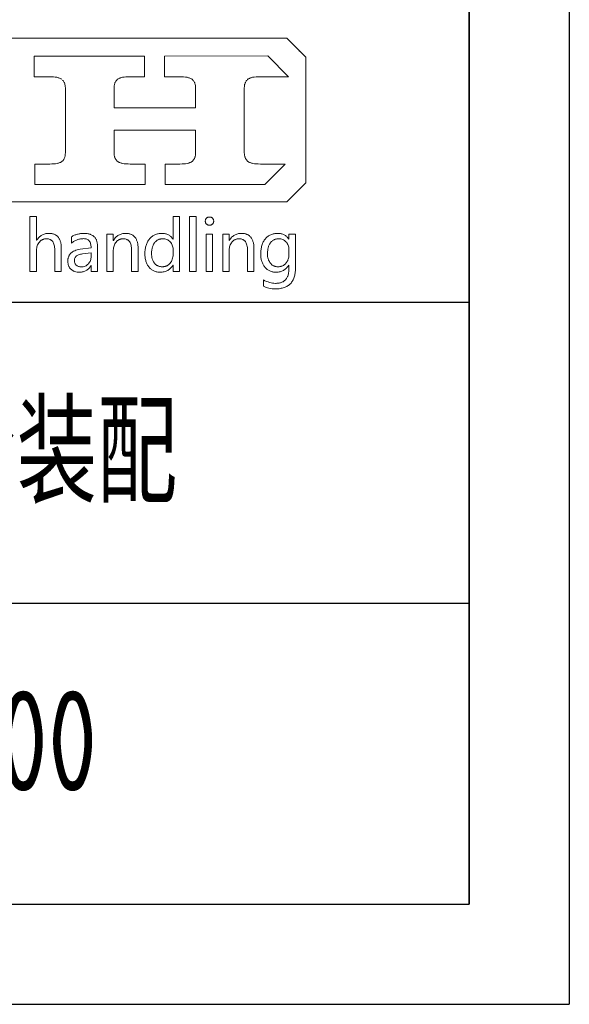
# Model space of a CAD drawing. Header units: millimetres. Extents: x -91 to 1382, y -18 to 1022.
# Tile 7 of 9: x 1287 to 1382, y -18 to 154. Entities that reach past the tile are written whole.
import ezdxf
from ezdxf.enums import TextEntityAlignment as Align

# ---------------------------------------------------------------- set-up
doc = ezdxf.new("R2010")
doc.units = ezdxf.units.MM
doc.header["$LTSCALE"] = 35
for name, color, linetype in [('1轮廓实线层', 7, 'Continuous'), ('2细线层', 4, 'Continuous'), ('6文字层', 3, 'Continuous'), ('图层 1', 7, 'Continuous'), ('图框层', 7, 'Continuous')]:
    doc.layers.add(name, color=color, linetype=linetype)
doc.styles.add('PC_TEXTSTYLE', font='isocp.shx', dxfattribs={"width": 0.8, "bigfont": 'hzfs.shx'})

# ---------------------------------------------------------------- blocks, each defined once
blk = doc.blocks.new('PC_TITLE_BLOCK')
for p, q in [((-8.448, 42.522), (-8.448, 42.527)), ((-8.448, 42.522), (-8.442, 42.522)), ((-13.893, 36.972), (-13.893, 36.977))]:
    blk.add_line(p, q)
at = {"layer": '1轮廓实线层'}
for p, q in [((-60, 30), (0, 30)), ((-60, 15), (0, 15)), ((-180, 0), (0, 0))]:
    blk.add_line(p, q, dxfattribs=at)
at = {"layer": '图层 1', "lineweight": 0}
for p, q in [((-28.128, 43.174), (-9.094, 43.174)), ((-9.094, 43.174), (-8.147, 42.226)), ((-21.686, 41.246), (-21.686, 42.263)), ((-21.686, 42.263), (-16.178, 42.263)), ((-16.178, 42.263), (-16.178, 41.246)), ((-15.191, 42.263), (-10.042, 42.281)), ((-15.191, 41.246), (-15.191, 42.263)), ((-10.042, 42.281), (-9.005, 41.246)), ((-8.147, 42.226), (-8.147, 35.95)), ((-20.931, 41.246), (-21.686, 41.246)), ((-20.825, 41.244), (-20.931, 41.246)), ((-20.728, 41.239), (-20.825, 41.244)), ((-20.638, 41.228), (-20.728, 41.239)), ((-17.118, 41.239), (-17.205, 41.228)), ((-17.023, 41.244), (-17.118, 41.239)), ((-16.92, 41.246), (-17.023, 41.244)), ((-16.178, 41.246), (-16.92, 41.246)), ((-14.436, 41.246), (-15.191, 41.246)), ((-14.33, 41.244), (-14.436, 41.246)), ((-14.233, 41.239), (-14.33, 41.244)), ((-14.143, 41.228), (-14.233, 41.239)), ((-10.623, 41.239), (-10.71, 41.228)), ((-10.528, 41.244), (-10.623, 41.239)), ((-10.425, 41.246), (-10.528, 41.244)), ((-9.005, 41.246), (-10.425, 41.246)), ((-20.556, 41.215), (-20.638, 41.228)), ((-20.519, 41.204), (-20.556, 41.215)), ((-20.482, 41.196), (-20.519, 41.204)), ((-20.448, 41.186), (-20.482, 41.196)), ((-20.416, 41.173), (-20.448, 41.186)), ((-20.387, 41.159), (-20.416, 41.173)), ((-20.361, 41.146), (-20.387, 41.159)), ((-20.334, 41.133), (-20.361, 41.146)), ((-20.311, 41.114), (-20.334, 41.133)), ((-20.25, 41.059), (-20.268, 41.08)), ((-20.231, 41.038), (-20.25, 41.059)), ((-20.216, 41.014), (-20.231, 41.038)), ((-20.202, 40.99), (-20.216, 41.014)), ((-20.189, 40.964), (-20.202, 40.99)), ((-20.176, 40.938), (-20.189, 40.964)), ((-20.165, 40.908), (-20.176, 40.938)), ((-20.155, 40.879), (-20.165, 40.908)), ((-20.149, 40.848), (-20.155, 40.879)), ((-20.141, 40.813), (-20.149, 40.848)), ((-20.136, 40.779), (-20.141, 40.813)), ((-20.134, 40.742), (-20.136, 40.779)), ((-17.697, 40.779), (-17.699, 40.742)), ((-17.691, 40.813), (-17.697, 40.779)), ((-17.683, 40.845), (-17.691, 40.813)), ((-17.678, 40.877), (-17.683, 40.845)), ((-17.668, 40.908), (-17.678, 40.877)), ((-17.657, 40.938), (-17.668, 40.908)), ((-17.646, 40.964), (-17.657, 40.938)), ((-17.633, 40.99), (-17.646, 40.964)), ((-17.617, 41.014), (-17.633, 40.99)), ((-17.602, 41.038), (-17.617, 41.014)), ((-17.586, 41.059), (-17.602, 41.038)), ((-17.567, 41.08), (-17.586, 41.059)), ((-17.546, 41.099), (-17.567, 41.08)), ((-17.525, 41.114), (-17.546, 41.099)), ((-17.504, 41.133), (-17.525, 41.114)), ((-17.478, 41.146), (-17.504, 41.133)), ((-17.451, 41.159), (-17.478, 41.146)), ((-17.422, 41.173), (-17.451, 41.159)), ((-17.39, 41.186), (-17.422, 41.173)), ((-17.359, 41.196), (-17.39, 41.186)), ((-17.324, 41.204), (-17.359, 41.196)), ((-17.287, 41.215), (-17.324, 41.204)), ((-17.205, 41.228), (-17.287, 41.215)), ((-14.061, 41.215), (-14.143, 41.228)), ((-14.024, 41.204), (-14.061, 41.215)), ((-13.987, 41.196), (-14.024, 41.204)), ((-13.955, 41.186), (-13.987, 41.196)), ((-13.924, 41.173), (-13.955, 41.186)), ((-13.892, 41.159), (-13.924, 41.173)), ((-13.865, 41.146), (-13.892, 41.159)), ((-13.839, 41.133), (-13.865, 41.146)), ((-13.815, 41.114), (-13.839, 41.133)), ((-13.794, 41.099), (-13.815, 41.114)), ((-13.773, 41.08), (-13.794, 41.099)), ((-13.754, 41.059), (-13.773, 41.08)), ((-13.739, 41.038), (-13.754, 41.059)), ((-13.707, 40.99), (-13.72, 41.014)), ((-13.694, 40.964), (-13.707, 40.99)), ((-13.681, 40.938), (-13.694, 40.964)), ((-13.67, 40.908), (-13.681, 40.938)), ((-13.662, 40.879), (-13.67, 40.908)), ((-13.654, 40.848), (-13.662, 40.879)), ((-13.646, 40.813), (-13.654, 40.848)), ((-13.641, 40.779), (-13.646, 40.813)), ((-13.639, 40.742), (-13.641, 40.779)), ((-11.201, 40.779), (-11.204, 40.742)), ((-11.196, 40.813), (-11.201, 40.779)), ((-11.191, 40.848), (-11.196, 40.813)), ((-11.183, 40.879), (-11.191, 40.848)), ((-11.172, 40.908), (-11.183, 40.879)), ((-11.162, 40.938), (-11.172, 40.908)), ((-11.151, 40.964), (-11.162, 40.938)), ((-11.138, 40.99), (-11.151, 40.964)), ((-11.122, 41.017), (-11.138, 40.99)), ((-11.109, 41.038), (-11.122, 41.017)), ((-11.091, 41.059), (-11.109, 41.038)), ((-11.072, 41.08), (-11.091, 41.059)), ((-11.054, 41.099), (-11.072, 41.08)), ((-11.032, 41.114), (-11.054, 41.099)), ((-11.009, 41.133), (-11.032, 41.114)), ((-10.985, 41.146), (-11.009, 41.133)), ((-10.956, 41.159), (-10.985, 41.146)), ((-10.927, 41.173), (-10.956, 41.159)), ((-10.898, 41.186), (-10.927, 41.173)), ((-10.863, 41.196), (-10.898, 41.186)), ((-10.829, 41.204), (-10.863, 41.196)), ((-10.792, 41.215), (-10.829, 41.204)), ((-10.71, 41.228), (-10.792, 41.215)), ((-20.131, 40.705), (-20.134, 40.742)), ((-20.131, 40.666), (-20.131, 40.705)), ((-20.131, 37.471), (-20.131, 40.666)), ((-17.699, 40.742), (-17.702, 40.705)), ((-17.702, 40.705), (-17.702, 40.666)), ((-17.702, 40.666), (-17.702, 39.686)), ((-13.636, 40.705), (-13.639, 40.742)), ((-13.636, 40.666), (-13.636, 40.705)), ((-13.636, 39.686), (-13.636, 40.666)), ((-11.204, 40.742), (-11.207, 40.705)), ((-11.207, 40.705), (-11.207, 40.666)), ((-11.207, 40.666), (-11.207, 37.471)), ((-17.702, 39.686), (-13.636, 39.686)), ((-13.636, 38.572), (-17.702, 38.572)), ((-17.702, 38.572), (-17.702, 37.471)), ((-13.636, 37.471), (-13.636, 38.572)), ((-20.147, 37.289), (-20.141, 37.323)), ((-20.141, 37.323), (-20.136, 37.357)), ((-20.136, 37.357), (-20.134, 37.394)), ((-20.134, 37.394), (-20.131, 37.431)), ((-20.131, 37.431), (-20.131, 37.471)), ((-20.131, 37.471), (-20.131, 37.471)), ((-17.702, 37.471), (-17.702, 37.431)), ((-17.702, 37.431), (-17.699, 37.394)), ((-17.699, 37.394), (-17.697, 37.357)), ((-17.697, 37.357), (-17.691, 37.323)), ((-17.691, 37.323), (-17.683, 37.289)), ((-13.652, 37.289), (-13.646, 37.323)), ((-13.646, 37.323), (-13.641, 37.357)), ((-13.641, 37.357), (-13.639, 37.394)), ((-13.639, 37.394), (-13.636, 37.431)), ((-13.636, 37.431), (-13.636, 37.471)), ((-11.207, 37.471), (-11.207, 37.431)), ((-11.207, 37.431), (-11.204, 37.394)), ((-11.204, 37.394), (-11.201, 37.357)), ((-11.201, 37.357), (-11.196, 37.323)), ((-11.196, 37.323), (-11.188, 37.289)), ((-21.654, 35.871), (-21.654, 36.89)), ((-21.654, 36.89), (-20.912, 36.89)), ((-20.912, 36.89), (-20.81, 36.893)), ((-20.81, 36.893), (-20.714, 36.898)), ((-20.714, 36.898), (-20.625, 36.908)), ((-20.625, 36.908), (-20.546, 36.922)), ((-20.546, 36.922), (-20.509, 36.929)), ((-20.509, 36.929), (-20.472, 36.94)), ((-20.472, 36.94), (-20.44, 36.951)), ((-20.44, 36.951), (-20.408, 36.964)), ((-20.408, 36.964), (-20.379, 36.974)), ((-20.379, 36.974), (-20.353, 36.99)), ((-20.353, 36.99), (-20.326, 37.003)), ((-20.326, 37.003), (-20.303, 37.019)), ((-20.303, 37.019), (-20.282, 37.038)), ((-20.282, 37.038), (-20.263, 37.056)), ((-20.263, 37.056), (-20.245, 37.075)), ((-20.245, 37.075), (-20.229, 37.098)), ((-20.229, 37.098), (-20.213, 37.12)), ((-20.213, 37.12), (-20.197, 37.143)), ((-20.197, 37.143), (-20.184, 37.17)), ((-20.184, 37.17), (-20.173, 37.199)), ((-20.173, 37.199), (-20.163, 37.228)), ((-20.163, 37.228), (-20.155, 37.257)), ((-20.155, 37.257), (-20.147, 37.289)), ((-17.683, 37.289), (-17.676, 37.257)), ((-17.676, 37.257), (-17.668, 37.228)), ((-17.668, 37.228), (-17.657, 37.199)), ((-17.657, 37.199), (-17.644, 37.172)), ((-17.644, 37.172), (-17.631, 37.146)), ((-17.631, 37.146), (-17.617, 37.122)), ((-17.617, 37.122), (-17.599, 37.098)), ((-17.599, 37.098), (-17.583, 37.077)), ((-17.583, 37.077), (-17.565, 37.056)), ((-17.565, 37.056), (-17.544, 37.038)), ((-17.544, 37.038), (-17.522, 37.019)), ((-17.522, 37.019), (-17.499, 37.003)), ((-17.499, 37.003), (-17.472, 36.99)), ((-17.472, 36.99), (-17.446, 36.974)), ((-17.446, 36.974), (-17.414, 36.964)), ((-17.414, 36.964), (-17.382, 36.951)), ((-17.382, 36.951), (-17.348, 36.94)), ((-17.348, 36.94), (-17.314, 36.929)), ((-17.314, 36.929), (-17.277, 36.922)), ((-17.277, 36.922), (-17.195, 36.908)), ((-17.195, 36.908), (-17.105, 36.898)), ((-17.105, 36.898), (-17.007, 36.893)), ((-17.007, 36.893), (-16.899, 36.89)), ((-16.899, 36.89), (-16.147, 36.89)), ((-16.147, 36.89), (-16.147, 35.871)), ((-15.159, 35.871), (-15.159, 36.89)), ((-15.159, 36.89), (-14.417, 36.89)), ((-14.417, 36.89), (-14.314, 36.893)), ((-14.314, 36.893), (-14.219, 36.898)), ((-14.219, 36.898), (-14.132, 36.908)), ((-14.132, 36.908), (-14.05, 36.922)), ((-14.05, 36.922), (-14.013, 36.929)), ((-14.013, 36.929), (-13.979, 36.94)), ((-13.979, 36.94), (-13.947, 36.951)), ((-13.947, 36.951), (-13.916, 36.964)), ((-13.916, 36.964), (-13.886, 36.974)), ((-13.886, 36.974), (-13.86, 36.99)), ((-13.86, 36.99), (-13.834, 37.003)), ((-13.834, 37.003), (-13.813, 37.019)), ((-13.813, 37.019), (-13.792, 37.038)), ((-13.792, 37.038), (-13.771, 37.056)), ((-13.771, 37.056), (-13.752, 37.077)), ((-13.752, 37.077), (-13.733, 37.098)), ((-13.733, 37.098), (-13.72, 37.12)), ((-13.72, 37.12), (-13.705, 37.146)), ((-13.705, 37.146), (-13.691, 37.172)), ((-13.691, 37.172), (-13.681, 37.199)), ((-13.681, 37.199), (-13.67, 37.228)), ((-13.67, 37.228), (-13.66, 37.257)), ((-13.66, 37.257), (-13.652, 37.289)), ((-11.188, 37.289), (-11.183, 37.257)), ((-11.183, 37.257), (-11.172, 37.228)), ((-11.172, 37.228), (-11.162, 37.199)), ((-11.162, 37.199), (-11.149, 37.172)), ((-11.149, 37.172), (-11.135, 37.146)), ((-11.135, 37.146), (-11.122, 37.122)), ((-11.122, 37.122), (-11.106, 37.098)), ((-11.106, 37.098), (-11.088, 37.077)), ((-11.088, 37.077), (-11.069, 37.056)), ((-11.069, 37.056), (-11.048, 37.038)), ((-11.048, 37.038), (-11.027, 37.019)), ((-11.027, 37.019), (-11.003, 37.003)), ((-11.003, 37.003), (-10.977, 36.99)), ((-10.977, 36.99), (-10.951, 36.974)), ((-10.951, 36.974), (-10.919, 36.964)), ((-10.919, 36.964), (-10.887, 36.951)), ((-10.887, 36.951), (-10.856, 36.94)), ((-10.856, 36.94), (-10.818, 36.929)), ((-10.818, 36.929), (-10.782, 36.922)), ((-10.782, 36.922), (-10.7, 36.908)), ((-10.7, 36.908), (-10.61, 36.898)), ((-10.61, 36.898), (-10.512, 36.893)), ((-10.512, 36.893), (-10.407, 36.89)), ((-10.407, 36.89), (-9.174, 36.89)), ((-9.174, 36.89), (-10.188, 35.871)), ((-18.898, 35.871), (-21.654, 35.871)), ((-16.147, 35.871), (-18.898, 35.871)), ((-10.188, 35.871), (-15.159, 35.871)), ((-8.147, 35.95), (-9.094, 35.002)), ((-9.094, 35.002), (-49.444, 35.002))]:
    blk.add_line(p, q, dxfattribs=at)
for points in [[(-20.332, 31.541), (-20.659, 31.541), (-20.659, 32.605), (-20.659, 32.673), (-20.664, 32.737), (-20.672, 32.795), (-20.685, 32.85), (-20.699, 32.9), (-20.717, 32.945), (-20.738, 32.987), (-20.762, 33.024), (-20.788, 33.059), (-20.82, 33.085), (-20.836, 33.098), (-20.854, 33.109), (-20.873, 33.119), (-20.891, 33.13), (-20.934, 33.146), (-20.976, 33.156), (-21.023, 33.162), (-21.074, 33.164), (-21.126, 33.162), (-21.174, 33.154), (-21.2, 33.148), (-21.221, 33.141), (-21.245, 33.133), (-21.269, 33.125), (-21.29, 33.114), (-21.311, 33.101), (-21.332, 33.088), (-21.351, 33.072), (-21.39, 33.04), (-21.427, 33.001), (-21.459, 32.958), (-21.488, 32.914), (-21.512, 32.866), (-21.533, 32.816), (-21.546, 32.766), (-21.56, 32.71), (-21.565, 32.652), (-21.567, 32.591), (-21.567, 31.541), (-21.895, 31.541), (-21.895, 34.281), (-21.567, 34.281), (-21.567, 33.088), (-21.56, 33.088), (-21.533, 33.13), (-21.504, 33.17), (-21.475, 33.207), (-21.443, 33.238), (-21.409, 33.27), (-21.375, 33.299), (-21.34, 33.325), (-21.303, 33.349), (-21.264, 33.368), (-21.224, 33.386), (-21.185, 33.402), (-21.142, 33.413), (-21.097, 33.423), (-21.053, 33.431), (-21.005, 33.434), (-20.957, 33.436), (-20.918, 33.434), (-20.881, 33.431), (-20.844, 33.428), (-20.81, 33.423), (-20.775, 33.418), (-20.744, 33.41), (-20.712, 33.399), (-20.683, 33.389), (-20.654, 33.376), (-20.627, 33.362), (-20.601, 33.347), (-20.575, 33.328), (-20.551, 33.31), (-20.53, 33.291), (-20.509, 33.27), (-20.487, 33.246), (-20.469, 33.222), (-20.45, 33.196), (-20.435, 33.17), (-20.419, 33.141), (-20.406, 33.112), (-20.392, 33.08), (-20.382, 33.046), (-20.371, 33.011), (-20.361, 32.974), (-20.353, 32.937), (-20.348, 32.898), (-20.342, 32.858), (-20.334, 32.771), (-20.332, 32.681), (-20.332, 31.541), (-20.332, 31.541)], [(-14.436, 31.541), (-14.763, 31.541), (-14.763, 31.85), (-14.771, 31.85), (-14.795, 31.807), (-14.824, 31.768), (-14.853, 31.731), (-14.885, 31.696), (-14.919, 31.665), (-14.953, 31.636), (-14.99, 31.609), (-15.027, 31.586), (-15.069, 31.564), (-15.112, 31.546), (-15.154, 31.533), (-15.199, 31.52), (-15.246, 31.509), (-15.297, 31.503), (-15.347, 31.498), (-15.399, 31.498), (-15.442, 31.498), (-15.484, 31.501), (-15.526, 31.506), (-15.566, 31.514), (-15.605, 31.522), (-15.642, 31.533), (-15.679, 31.546), (-15.714, 31.559), (-15.748, 31.578), (-15.782, 31.596), (-15.814, 31.614), (-15.846, 31.638), (-15.875, 31.662), (-15.904, 31.688), (-15.933, 31.718), (-15.959, 31.749), (-15.983, 31.781), (-16.007, 31.812), (-16.028, 31.847), (-16.049, 31.884), (-16.068, 31.921), (-16.083, 31.96), (-16.099, 32), (-16.112, 32.042), (-16.126, 32.085), (-16.136, 32.129), (-16.144, 32.174), (-16.152, 32.222), (-16.157, 32.269), (-16.163, 32.319), (-16.165, 32.37), (-16.165, 32.422), (-16.165, 32.48), (-16.163, 32.536), (-16.157, 32.589), (-16.152, 32.642), (-16.142, 32.692), (-16.134, 32.742), (-16.12, 32.789), (-16.107, 32.837), (-16.091, 32.882), (-16.073, 32.924), (-16.054, 32.969), (-16.033, 33.009), (-16.012, 33.048), (-15.986, 33.088), (-15.959, 33.125), (-15.93, 33.159), (-15.901, 33.193), (-15.869, 33.225), (-15.838, 33.254), (-15.806, 33.281), (-15.772, 33.304), (-15.735, 33.328), (-15.698, 33.349), (-15.661, 33.365), (-15.621, 33.384), (-15.582, 33.397), (-15.542, 33.407), (-15.5, 33.418), (-15.455, 33.426), (-15.41, 33.431), (-15.365, 33.434), (-15.32, 33.436), (-15.273, 33.434), (-15.228, 33.431), (-15.183, 33.426), (-15.143, 33.418), (-15.104, 33.407), (-15.064, 33.394), (-15.027, 33.378), (-14.993, 33.362), (-14.959, 33.341), (-14.927, 33.32), (-14.898, 33.296), (-14.869, 33.27), (-14.842, 33.241), (-14.816, 33.209), (-14.792, 33.178), (-14.771, 33.141), (-14.763, 33.141), (-14.763, 34.281), (-14.436, 34.281), (-14.436, 31.541), (-14.436, 31.541)], [(-13.939, 31.541), (-13.939, 34.281), (-13.609, 34.281), (-13.609, 31.541), (-13.939, 31.541), (-13.939, 31.541)], [(-13.153, 34.046), (-13.153, 34.067), (-13.15, 34.086), (-13.145, 34.107), (-13.137, 34.125), (-13.129, 34.144), (-13.118, 34.16), (-13.108, 34.176), (-13.094, 34.191), (-13.079, 34.205), (-13.063, 34.218), (-13.044, 34.228), (-13.026, 34.236), (-13.007, 34.242), (-12.989, 34.247), (-12.968, 34.25), (-12.947, 34.25), (-12.925, 34.25), (-12.904, 34.247), (-12.883, 34.242), (-12.865, 34.236), (-12.846, 34.228), (-12.83, 34.218), (-12.812, 34.205), (-12.796, 34.191), (-12.783, 34.178), (-12.77, 34.16), (-12.759, 34.144), (-12.751, 34.125), (-12.743, 34.107), (-12.741, 34.089), (-12.735, 34.067), (-12.735, 34.046), (-12.735, 34.023), (-12.741, 34.004), (-12.743, 33.983), (-12.751, 33.964), (-12.759, 33.948), (-12.77, 33.93), (-12.783, 33.914), (-12.796, 33.901), (-12.812, 33.885), (-12.83, 33.875), (-12.846, 33.864), (-12.865, 33.856), (-12.883, 33.851), (-12.904, 33.846), (-12.925, 33.843), (-12.947, 33.843), (-12.968, 33.843), (-12.989, 33.846), (-13.01, 33.851), (-13.028, 33.856), (-13.047, 33.864), (-13.063, 33.875), (-13.079, 33.885), (-13.094, 33.901), (-13.108, 33.914), (-13.121, 33.93), (-13.129, 33.948), (-13.137, 33.964), (-13.145, 33.983), (-13.15, 34.004), (-13.153, 34.023), (-13.153, 34.046), (-13.153, 34.046)], [(-19.83, 33.265), (-19.793, 33.283), (-19.759, 33.304), (-19.722, 33.323), (-19.685, 33.339), (-19.648, 33.354), (-19.611, 33.368), (-19.571, 33.381), (-19.532, 33.391), (-19.492, 33.402), (-19.45, 33.41), (-19.41, 33.418), (-19.368, 33.426), (-19.323, 33.428), (-19.281, 33.434), (-19.236, 33.434), (-19.191, 33.436), (-19.151, 33.434), (-19.109, 33.434), (-19.072, 33.428), (-19.035, 33.423), (-18.998, 33.418), (-18.964, 33.41), (-18.93, 33.402), (-18.898, 33.391), (-18.869, 33.381), (-18.837, 33.368), (-18.811, 33.352), (-18.784, 33.336), (-18.758, 33.32), (-18.734, 33.302), (-18.711, 33.281), (-18.689, 33.259), (-18.668, 33.238), (-18.65, 33.212), (-18.631, 33.188), (-18.615, 33.162), (-18.602, 33.133), (-18.586, 33.104), (-18.576, 33.072), (-18.563, 33.04), (-18.555, 33.006), (-18.544, 32.972), (-18.539, 32.935), (-18.534, 32.898), (-18.528, 32.858), (-18.526, 32.818), (-18.523, 32.776), (-18.523, 32.734), (-18.523, 31.541), (-18.845, 31.541), (-18.845, 31.828), (-18.856, 31.828), (-18.88, 31.786), (-18.906, 31.749), (-18.935, 31.715), (-18.964, 31.683), (-18.993, 31.654), (-19.025, 31.625), (-19.059, 31.601), (-19.093, 31.58), (-19.13, 31.562), (-19.167, 31.543), (-19.207, 31.53), (-19.246, 31.52), (-19.289, 31.509), (-19.331, 31.503), (-19.376, 31.498), (-19.423, 31.498), (-19.487, 31.501), (-19.55, 31.506), (-19.608, 31.517), (-19.664, 31.533), (-19.69, 31.543), (-19.717, 31.554), (-19.74, 31.567), (-19.764, 31.58), (-19.788, 31.593), (-19.809, 31.609), (-19.83, 31.625), (-19.851, 31.644), (-19.87, 31.662), (-19.888, 31.68), (-19.904, 31.702), (-19.92, 31.723), (-19.936, 31.744), (-19.949, 31.768), (-19.959, 31.789), (-19.97, 31.815), (-19.981, 31.839), (-19.988, 31.865), (-19.994, 31.892), (-19.999, 31.918), (-20.007, 31.976), (-20.009, 32.037), (-20.007, 32.1), (-20.002, 32.158), (-19.996, 32.187), (-19.988, 32.217), (-19.981, 32.243), (-19.973, 32.269), (-19.962, 32.293), (-19.949, 32.319), (-19.938, 32.343), (-19.922, 32.364), (-19.909, 32.385), (-19.893, 32.407), (-19.875, 32.428), (-19.856, 32.446), (-19.835, 32.465), (-19.814, 32.483), (-19.793, 32.499), (-19.769, 32.515), (-19.719, 32.544), (-19.664, 32.57), (-19.603, 32.594), (-19.54, 32.613), (-19.471, 32.628), (-19.394, 32.642), (-18.845, 32.718), (-18.848, 32.774), (-18.853, 32.824), (-18.858, 32.871), (-18.869, 32.916), (-18.882, 32.956), (-18.898, 32.995), (-18.919, 33.027), (-18.94, 33.059), (-18.964, 33.085), (-18.993, 33.106), (-19.025, 33.127), (-19.056, 33.143), (-19.093, 33.156), (-19.133, 33.164), (-19.175, 33.17), (-19.223, 33.172), (-19.262, 33.17), (-19.305, 33.167), (-19.344, 33.164), (-19.384, 33.156), (-19.423, 33.148), (-19.463, 33.141), (-19.503, 33.127), (-19.54, 33.114), (-19.577, 33.101), (-19.616, 33.082), (-19.651, 33.064), (-19.687, 33.046), (-19.724, 33.024), (-19.759, 33.001), (-19.796, 32.974), (-19.83, 32.948), (-19.83, 33.265), (-19.83, 33.265)], [(-16.5, 31.541), (-16.828, 31.541), (-16.828, 32.594), (-16.828, 32.663), (-16.833, 32.729), (-16.841, 32.787), (-16.854, 32.845), (-16.868, 32.895), (-16.886, 32.943), (-16.907, 32.985), (-16.931, 33.022), (-16.944, 33.04), (-16.96, 33.056), (-16.973, 33.069), (-16.989, 33.085), (-17.007, 33.098), (-17.023, 33.109), (-17.042, 33.119), (-17.063, 33.13), (-17.103, 33.143), (-17.147, 33.156), (-17.195, 33.162), (-17.245, 33.164), (-17.298, 33.162), (-17.348, 33.154), (-17.372, 33.148), (-17.396, 33.143), (-17.419, 33.133), (-17.44, 33.125), (-17.462, 33.114), (-17.485, 33.101), (-17.504, 33.088), (-17.525, 33.075), (-17.562, 33.04), (-17.599, 33.003), (-17.631, 32.964), (-17.66, 32.919), (-17.683, 32.871), (-17.702, 32.821), (-17.718, 32.771), (-17.728, 32.716), (-17.736, 32.657), (-17.739, 32.597), (-17.739, 31.541), (-18.066, 31.541), (-18.066, 33.391), (-17.739, 33.391), (-17.739, 33.085), (-17.731, 33.085), (-17.704, 33.127), (-17.676, 33.167), (-17.646, 33.204), (-17.615, 33.238), (-17.583, 33.27), (-17.549, 33.299), (-17.512, 33.325), (-17.475, 33.349), (-17.435, 33.368), (-17.396, 33.386), (-17.353, 33.402), (-17.311, 33.413), (-17.266, 33.423), (-17.221, 33.431), (-17.174, 33.434), (-17.124, 33.436), (-17.087, 33.434), (-17.05, 33.431), (-17.015, 33.428), (-16.981, 33.423), (-16.947, 33.415), (-16.915, 33.407), (-16.886, 33.399), (-16.854, 33.386), (-16.828, 33.373), (-16.799, 33.36), (-16.773, 33.344), (-16.749, 33.325), (-16.725, 33.307), (-16.701, 33.286), (-16.68, 33.265), (-16.659, 33.241), (-16.641, 33.214), (-16.622, 33.188), (-16.606, 33.162), (-16.59, 33.133), (-16.577, 33.101), (-16.564, 33.069), (-16.551, 33.035), (-16.54, 33.001), (-16.532, 32.964), (-16.524, 32.927), (-16.516, 32.887), (-16.511, 32.848), (-16.503, 32.763), (-16.5, 32.673), (-16.5, 31.541), (-16.5, 31.541)], [(-13.113, 31.541), (-13.113, 33.391), (-12.786, 33.391), (-12.786, 31.541), (-13.113, 31.541), (-13.113, 31.541)], [(-10.724, 31.541), (-11.048, 31.541), (-11.048, 32.594), (-11.051, 32.663), (-11.056, 32.729), (-11.064, 32.787), (-11.075, 32.845), (-11.091, 32.895), (-11.109, 32.943), (-11.13, 32.985), (-11.154, 33.022), (-11.167, 33.04), (-11.18, 33.056), (-11.196, 33.069), (-11.212, 33.085), (-11.228, 33.098), (-11.246, 33.109), (-11.265, 33.119), (-11.283, 33.13), (-11.325, 33.143), (-11.368, 33.156), (-11.415, 33.162), (-11.466, 33.164), (-11.518, 33.162), (-11.568, 33.154), (-11.595, 33.148), (-11.619, 33.143), (-11.64, 33.133), (-11.664, 33.125), (-11.685, 33.114), (-11.706, 33.101), (-11.727, 33.088), (-11.748, 33.075), (-11.785, 33.04), (-11.822, 33.003), (-11.854, 32.964), (-11.883, 32.919), (-11.906, 32.871), (-11.925, 32.821), (-11.941, 32.771), (-11.951, 32.716), (-11.956, 32.657), (-11.959, 32.597), (-11.959, 31.541), (-12.286, 31.541), (-12.286, 33.391), (-11.959, 33.391), (-11.959, 33.085), (-11.954, 33.085), (-11.925, 33.127), (-11.898, 33.167), (-11.867, 33.204), (-11.838, 33.238), (-11.803, 33.27), (-11.769, 33.299), (-11.735, 33.325), (-11.698, 33.349), (-11.658, 33.368), (-11.619, 33.386), (-11.576, 33.402), (-11.534, 33.413), (-11.489, 33.423), (-11.442, 33.431), (-11.394, 33.434), (-11.347, 33.436), (-11.307, 33.434), (-11.273, 33.431), (-11.236, 33.428), (-11.201, 33.423), (-11.17, 33.415), (-11.138, 33.407), (-11.106, 33.399), (-11.077, 33.386), (-11.048, 33.373), (-11.022, 33.36), (-10.995, 33.344), (-10.972, 33.325), (-10.948, 33.307), (-10.924, 33.286), (-10.903, 33.265), (-10.882, 33.241), (-10.863, 33.214), (-10.845, 33.188), (-10.829, 33.162), (-10.813, 33.133), (-10.797, 33.101), (-10.784, 33.069), (-10.774, 33.035), (-10.763, 33.001), (-10.752, 32.964), (-10.745, 32.927), (-10.739, 32.887), (-10.734, 32.848), (-10.726, 32.763), (-10.724, 32.673), (-10.724, 31.541), (-10.724, 31.541)], [(-8.656, 31.696), (-8.659, 31.633), (-8.661, 31.572), (-8.667, 31.512), (-8.672, 31.456), (-8.683, 31.401), (-8.693, 31.348), (-8.704, 31.295), (-8.72, 31.247), (-8.735, 31.2), (-8.754, 31.155), (-8.775, 31.113), (-8.799, 31.071), (-8.822, 31.031), (-8.849, 30.994), (-8.875, 30.96), (-8.907, 30.925), (-8.939, 30.894), (-8.973, 30.865), (-9.01, 30.838), (-9.047, 30.815), (-9.086, 30.791), (-9.129, 30.77), (-9.174, 30.751), (-9.218, 30.733), (-9.266, 30.719), (-9.316, 30.706), (-9.366, 30.696), (-9.422, 30.685), (-9.477, 30.677), (-9.533, 30.674), (-9.593, 30.669), (-9.654, 30.669), (-9.739, 30.672), (-9.821, 30.677), (-9.9, 30.688), (-9.976, 30.701), (-10.05, 30.719), (-10.122, 30.741), (-10.188, 30.767), (-10.254, 30.799), (-10.254, 31.115), (-10.177, 31.073), (-10.1, 31.039), (-10.024, 31.01), (-9.95, 30.986), (-9.876, 30.965), (-9.805, 30.952), (-9.731, 30.944), (-9.659, 30.941), (-9.617, 30.941), (-9.578, 30.944), (-9.538, 30.949), (-9.501, 30.952), (-9.464, 30.96), (-9.43, 30.968), (-9.398, 30.975), (-9.364, 30.986), (-9.335, 30.997), (-9.303, 31.01), (-9.277, 31.026), (-9.248, 31.041), (-9.224, 31.06), (-9.197, 31.079), (-9.176, 31.097), (-9.152, 31.118), (-9.134, 31.142), (-9.113, 31.166), (-9.097, 31.192), (-9.079, 31.218), (-9.065, 31.247), (-9.052, 31.277), (-9.039, 31.308), (-9.028, 31.34), (-9.018, 31.374), (-9.01, 31.411), (-9.002, 31.446), (-8.997, 31.485), (-8.991, 31.525), (-8.989, 31.564), (-8.986, 31.607), (-8.986, 31.652), (-8.986, 31.847), (-8.991, 31.847), (-9.018, 31.805), (-9.047, 31.765), (-9.079, 31.728), (-9.11, 31.694), (-9.145, 31.662), (-9.179, 31.633), (-9.216, 31.609), (-9.255, 31.586), (-9.295, 31.564), (-9.337, 31.546), (-9.38, 31.533), (-9.425, 31.52), (-9.472, 31.509), (-9.519, 31.503), (-9.57, 31.498), (-9.62, 31.498), (-9.665, 31.498), (-9.707, 31.501), (-9.747, 31.506), (-9.786, 31.514), (-9.826, 31.522), (-9.863, 31.533), (-9.9, 31.546), (-9.934, 31.559), (-9.968, 31.578), (-10.003, 31.596), (-10.034, 31.614), (-10.066, 31.638), (-10.095, 31.662), (-10.124, 31.688), (-10.151, 31.718), (-10.179, 31.746), (-10.203, 31.778), (-10.227, 31.812), (-10.248, 31.847), (-10.269, 31.881), (-10.288, 31.918), (-10.306, 31.958), (-10.322, 31.997), (-10.335, 32.037), (-10.349, 32.079), (-10.359, 32.121), (-10.367, 32.166), (-10.375, 32.211), (-10.38, 32.259), (-10.383, 32.309), (-10.386, 32.356), (-10.388, 32.409), (-10.386, 32.467), (-10.383, 32.523), (-10.38, 32.578), (-10.372, 32.634), (-10.364, 32.684), (-10.354, 32.737), (-10.343, 32.784), (-10.33, 32.832), (-10.314, 32.879), (-10.298, 32.924), (-10.277, 32.966), (-10.259, 33.009), (-10.235, 33.048), (-10.211, 33.088), (-10.185, 33.125), (-10.156, 33.159), (-10.127, 33.193), (-10.095, 33.225), (-10.064, 33.254), (-10.032, 33.281), (-9.998, 33.304), (-9.96, 33.328), (-9.926, 33.349), (-9.887, 33.365), (-9.847, 33.384), (-9.807, 33.397), (-9.765, 33.407), (-9.723, 33.418), (-9.681, 33.426), (-9.636, 33.431), (-9.588, 33.434), (-9.541, 33.436), (-9.496, 33.434), (-9.451, 33.431), (-9.409, 33.426), (-9.369, 33.418), (-9.329, 33.407), (-9.29, 33.394), (-9.253, 33.378), (-9.218, 33.362), (-9.184, 33.341), (-9.152, 33.32), (-9.123, 33.296), (-9.094, 33.27), (-9.065, 33.241), (-9.039, 33.209), (-9.015, 33.178), (-8.991, 33.141), (-8.986, 33.141), (-8.986, 33.391), (-8.656, 33.391), (-8.656, 31.696), (-8.656, 31.696)], [(-14.761, 32.642), (-14.763, 32.697), (-14.771, 32.75), (-14.782, 32.8), (-14.798, 32.848), (-14.819, 32.892), (-14.845, 32.935), (-14.874, 32.977), (-14.908, 33.014), (-14.945, 33.051), (-14.985, 33.08), (-15.027, 33.106), (-15.072, 33.127), (-15.117, 33.143), (-15.164, 33.156), (-15.217, 33.162), (-15.267, 33.164), (-15.302, 33.164), (-15.331, 33.162), (-15.363, 33.156), (-15.392, 33.151), (-15.421, 33.146), (-15.45, 33.138), (-15.476, 33.127), (-15.503, 33.117), (-15.526, 33.104), (-15.553, 33.088), (-15.576, 33.072), (-15.597, 33.053), (-15.619, 33.035), (-15.64, 33.014), (-15.661, 32.993), (-15.679, 32.969), (-15.698, 32.945), (-15.716, 32.919), (-15.732, 32.892), (-15.746, 32.863), (-15.759, 32.834), (-15.772, 32.803), (-15.782, 32.771), (-15.793, 32.739), (-15.801, 32.705), (-15.809, 32.671), (-15.817, 32.634), (-15.822, 32.597), (-15.827, 32.52), (-15.83, 32.438), (-15.827, 32.362), (-15.822, 32.29), (-15.812, 32.224), (-15.795, 32.161), (-15.785, 32.129), (-15.774, 32.103), (-15.764, 32.074), (-15.751, 32.048), (-15.735, 32.021), (-15.719, 31.995), (-15.703, 31.971), (-15.687, 31.947), (-15.669, 31.926), (-15.648, 31.905), (-15.629, 31.886), (-15.608, 31.871), (-15.587, 31.855), (-15.563, 31.839), (-15.542, 31.826), (-15.518, 31.812), (-15.492, 31.802), (-15.468, 31.794), (-15.442, 31.786), (-15.415, 31.781), (-15.386, 31.776), (-15.36, 31.77), (-15.331, 31.77), (-15.299, 31.768), (-15.27, 31.77), (-15.241, 31.77), (-15.215, 31.776), (-15.186, 31.778), (-15.159, 31.786), (-15.135, 31.794), (-15.109, 31.802), (-15.085, 31.812), (-15.062, 31.823), (-15.038, 31.836), (-15.014, 31.852), (-14.993, 31.868), (-14.972, 31.886), (-14.951, 31.905), (-14.932, 31.923), (-14.911, 31.944), (-14.877, 31.992), (-14.845, 32.04), (-14.821, 32.09), (-14.8, 32.142), (-14.782, 32.201), (-14.771, 32.259), (-14.763, 32.319), (-14.761, 32.385), (-14.761, 32.642), (-14.761, 32.642)], [(-8.986, 32.642), (-8.986, 32.694), (-8.994, 32.745), (-9.005, 32.795), (-9.02, 32.842), (-9.042, 32.887), (-9.065, 32.929), (-9.094, 32.972), (-9.129, 33.011), (-9.166, 33.046), (-9.205, 33.077), (-9.248, 33.104), (-9.293, 33.125), (-9.337, 33.143), (-9.385, 33.154), (-9.435, 33.162), (-9.488, 33.164), (-9.519, 33.164), (-9.551, 33.162), (-9.583, 33.156), (-9.615, 33.151), (-9.644, 33.146), (-9.67, 33.138), (-9.699, 33.127), (-9.725, 33.114), (-9.752, 33.101), (-9.776, 33.088), (-9.799, 33.072), (-9.821, 33.053), (-9.844, 33.035), (-9.865, 33.014), (-9.884, 32.993), (-9.902, 32.969), (-9.921, 32.943), (-9.939, 32.916), (-9.955, 32.89), (-9.968, 32.861), (-9.981, 32.832), (-9.995, 32.8), (-10.005, 32.768), (-10.016, 32.734), (-10.024, 32.7), (-10.032, 32.665), (-10.037, 32.628), (-10.042, 32.591), (-10.05, 32.512), (-10.053, 32.428), (-10.05, 32.356), (-10.045, 32.288), (-10.032, 32.222), (-10.016, 32.161), (-10.008, 32.132), (-9.998, 32.103), (-9.984, 32.076), (-9.971, 32.05), (-9.958, 32.024), (-9.942, 31.997), (-9.926, 31.974), (-9.908, 31.95), (-9.889, 31.929), (-9.871, 31.908), (-9.852, 31.889), (-9.831, 31.871), (-9.81, 31.855), (-9.789, 31.839), (-9.765, 31.826), (-9.741, 31.815), (-9.717, 31.805), (-9.691, 31.794), (-9.667, 31.786), (-9.641, 31.781), (-9.612, 31.776), (-9.585, 31.77), (-9.557, 31.77), (-9.527, 31.768), (-9.498, 31.77), (-9.469, 31.77), (-9.44, 31.776), (-9.414, 31.778), (-9.385, 31.786), (-9.361, 31.794), (-9.335, 31.802), (-9.308, 31.812), (-9.284, 31.823), (-9.261, 31.836), (-9.24, 31.85), (-9.216, 31.865), (-9.195, 31.884), (-9.176, 31.902), (-9.155, 31.921), (-9.137, 31.942), (-9.118, 31.966), (-9.1, 31.987), (-9.084, 32.01), (-9.068, 32.034), (-9.055, 32.061), (-9.044, 32.087), (-9.031, 32.114), (-9.023, 32.14), (-9.005, 32.198), (-8.994, 32.256), (-8.986, 32.319), (-8.986, 32.385), (-8.986, 32.642), (-8.986, 32.642)], [(-19.281, 32.412), (-19.334, 32.404), (-19.384, 32.393), (-19.431, 32.38), (-19.474, 32.367), (-19.51, 32.354), (-19.542, 32.335), (-19.571, 32.317), (-19.595, 32.298), (-19.613, 32.275), (-19.632, 32.251), (-19.645, 32.224), (-19.658, 32.198), (-19.669, 32.166), (-19.674, 32.135), (-19.679, 32.1), (-19.679, 32.063), (-19.679, 32.032), (-19.674, 32), (-19.666, 31.971), (-19.656, 31.942), (-19.643, 31.918), (-19.627, 31.892), (-19.608, 31.868), (-19.587, 31.847), (-19.561, 31.828), (-19.534, 31.81), (-19.508, 31.797), (-19.476, 31.784), (-19.444, 31.776), (-19.413, 31.768), (-19.376, 31.765), (-19.339, 31.765), (-19.286, 31.765), (-19.236, 31.773), (-19.188, 31.786), (-19.144, 31.802), (-19.101, 31.823), (-19.059, 31.85), (-19.022, 31.878), (-18.985, 31.913), (-18.953, 31.952), (-18.924, 31.995), (-18.901, 32.037), (-18.882, 32.085), (-18.866, 32.132), (-18.856, 32.185), (-18.848, 32.238), (-18.845, 32.293), (-18.845, 32.47), (-19.281, 32.412), (-19.281, 32.412)]]:
    blk.add_lwpolyline(points, dxfattribs=at)
at = {"layer": '图框层'}
blk.add_line((0, 0), (0, 45), dxfattribs=at)
at = {"layer": '6文字层', "style": 'PC_TEXTSTYLE', "flags": 8}
for tag, height, width, p, p2 in [('产品名称或材料标记', 7, 0.600652, (-113.463, 28.635), (-66.422, 28.635)), ('图样名称', 5, 2.004495, (-54.785, 19.978), (-5.268, 19.978)), ('标准化', 3.5, 1.023147, (-133.835, 15.372), (-120.752, 15.372)), ('重量', 3.5, 1.408247, (-88.457, 7.542), (-76.549, 7.542)), ('比例', 3.5, 1.385287, (-73.354, 7.542), (-61.929, 7.542)), ('图样代号', 5, 2.006536, (-54.785, 5.63), (-5.516, 5.63)), ('审核', 3.5, 1.579393, (-163.989, 5.367), (-150.634, 5.367)), ('共几页', 3.5, 0.557144, (-108.073, 0.625), (-101.045, 0.625)), ('工艺', 3.5, 1.621807, (-164.21, 0.371), (-150.891, 0.371)), ('日期', 3.5, 1.560088, (-133.835, 0.371), (-120.752, 0.371))]:
    blk.add_attdef(tag, text='', height=height, dxfattribs=dict(at, width=width)).set_placement(p, p2, align=Align.FIT)
at = {"layer": '6文字层', "style": 'PC_TEXTSTYLE', "width": 9.905045, "flags": 8}
blk.add_attdef('设计', text='', height=3.5, rotation=358.4644, dxfattribs=at).set_placement((-164.229, 15.372), (-150.367, 15), align=Align.FIT)
at = {"layer": '6文字层', "color": 3, "style": 'PC_TEXTSTYLE', "width": 0.56476, "flags": 8}
blk.add_attdef('第几页', text='', height=3.5, dxfattribs=at).set_placement((-78.287, 0.753), (-71.163, 0.753), align=Align.FIT)
at = {"layer": '6文字层', "ltscale": 10, "style": 'PC_TEXTSTYLE', "flags": 1}
blk.add_attdef('图纸张数', (-58.679, -0.492), '', height=2.5, dxfattribs=at)

msp = doc.modelspace()

# ---------------------------------------------------------------- linework, layer by layer
at = {"layer": '2细线层'}
for p in [(1382.5, 1022), (-87.5, -17.5)]:
    msp.add_line(p, (1382.5, -17.5), dxfattribs=at)
at = {"layer": '图框层'}
for p in [(1365, 1004.5), (0, 0)]:
    msp.add_line(p, (1365, 0), dxfattribs=at)

# ---------------------------------------------------------------- block references
ref = msp.add_blockref('PC_TITLE_BLOCK', (1365, 0), dxfattribs=dict(at, xscale=3.5, yscale=3.5, zscale=3.5))
ref.add_attrib('图样名称', '315主动车轮装配', dxfattribs={"layer": '6文字层', "height": 17.5, "style": 'PC_TEXTSTYLE', "width": 0.8}).set_placement((1259.91, 69.92), align=Align.CENTER)
ref.add_attrib('图样代号', 'BW315A.00', dxfattribs={"layer": '6文字层', "height": 17.5, "style": 'PC_TEXTSTYLE', "width": 0.8}).set_placement((1259.47, 19.71), align=Align.CENTER)

doc.saveas('drawing.dxf')
